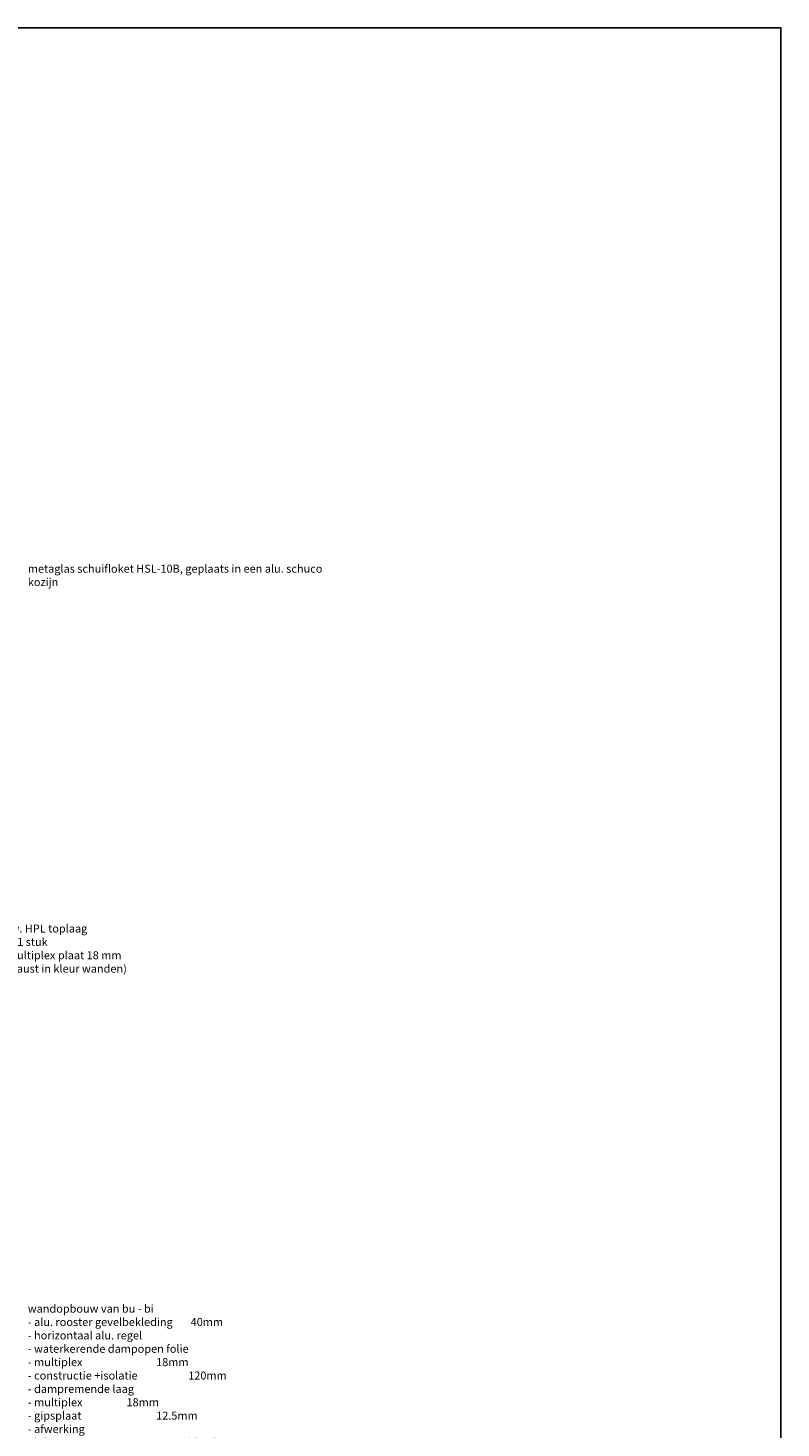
# Model space of a CAD drawing. Header units: millimetres. Extents: x -127013 to -94191, y -55226 to -23129.
# Tile 9 of 14: x -101367 to -100663, y -52303 to -50994. Entities that reach past the tile are written whole.
import ezdxf

# ---------------------------------------------------------------- set-up
doc = ezdxf.new("R2010")
doc.units = ezdxf.units.MM
doc.header["$LTSCALE"] = 0.5
doc.layers.add('hulplijn', color=140, linetype='Continuous', plot=False)
doc.layers.add('tekst 1.5mm', color=210, linetype='Continuous')
doc.styles.add('1.5mm tekst', font='romans.shx', dxfattribs={"height": 1.5})

msp = doc.modelspace()

# ---------------------------------------------------------------- linework, layer by layer
at = {"layer": 'hulplijn'}
msp.add_lwpolyline([(-102662.6, -50993.9), (-100662.6, -50993.9), (-100662.6, -52132.1), (-100662.6, -52378.9), (-101327.6, -52378.9), (-102662.6, -52378.9), (-102662.6, -51043.9)], close=True, dxfattribs=at)

# ---------------------------------------------------------------- texts
at = {"layer": 'tekst 1.5mm', "char_height": 7.5, "attachment_point": 1, "style": '1.5mm tekst'}
for s, insert in [('metaglas schuifloket HSL-10B, geplaats in een alu. schuco kozijn', (-101367, -51495.7)), ('- ^Ivensterbank v.v. HPL toplaag\\P^Iin kleur wit, uit 1 stuk \\P-^Ibevestigd op multiplex plaat 18 mm\\P^I(onderzijde gesaust in kleur wanden)', (-101480.2, -51832.1)), ('wandopbouw van bu - bi\\P- alu. rooster gevelbekleding^I^I40mm\\P- horizontaal alu. regel\\P- waterkerende dampopen folie\\P- multiplex^I^I^I^I^I18mm\\P- constructie +isolatie^I^I^I120mm\\P- dampremende laag\\P- multiplex ^I^I     ^I^I18mm\\P- gipsplaat^I^I^I^I^I12.5mm\\P- afwerking \\P  (afmessen+sausen in NTB RAL kleur)', (-101367, -52187.5))]:
    msp.add_mtext_dynamic_manual_height_columns(s, width=290.096, gutter_width=37.5, heights=[0], dxfattribs=dict(at, insert=insert))

doc.saveas('drawing.dxf')
